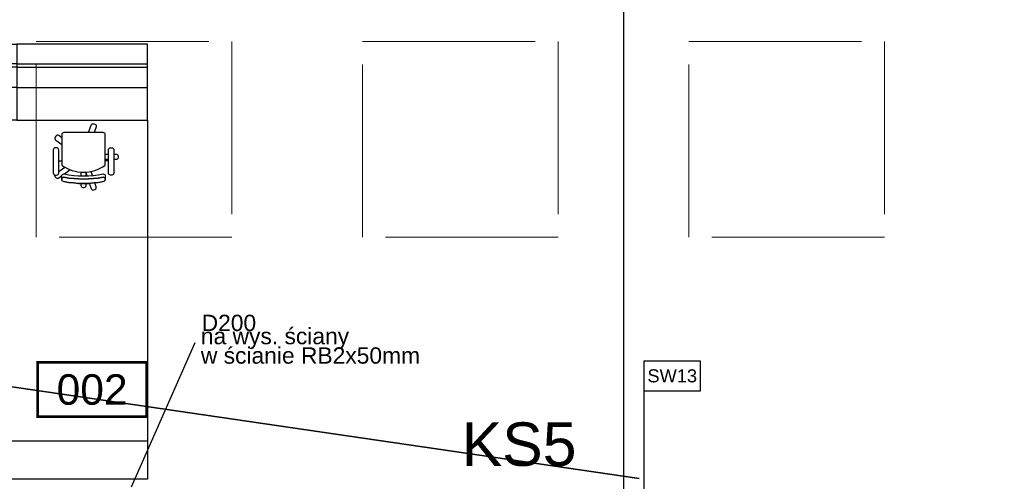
# Model space of a CAD drawing. Header units: centimetres. Extents: x -228435 to 56419, y -89367 to 477256.
# Tile 52 of 53: x -28090 to -19040, y 9354 to 13600. Entities that reach past the tile are written whole.
import ezdxf
from ezdxf.enums import TextEntityAlignment as Align

# ---------------------------------------------------------------- set-up
doc = ezdxf.new("R2010")
doc.units = ezdxf.units.CM
doc.header["$LTSCALE"] = 50
doc.linetypes.add('Osie rzutów$0$DASHDOT2', pattern=[12.7, 6.35, -3.175, 0, -3.175])
doc.linetypes.add('SU Lampy kwadratowe  -1$0$HIDDENX2', pattern=[19.05, 12.7, -6.35])
doc.layers.get('0').update_dxf_attribs({"color": 8})
for name, color, linetype in [('-1 sale konferencyjne$0$ARCH_INFO_AREA_ETYKIETY_200', 8, 'Continuous'), ('Kondygnacja -1$0$ARCH_INFO_OPISY', 8, 'Continuous'), ('Kondygnacja -1$0$ARCH_INFO_OPISY_PRZEGRODY', 8, 'Continuous'), ('Kondygnacja -1$0$ARCH_WYPOSAŻENIE_INNE', 8, 'Continuous'), ('Osie rzutów$0$ARCH_INFO_OSIE_IST', 8, 'Osie rzutów$0$DASHDOT2'), ('xrefs', 8, 'Continuous')]:
    doc.layers.add(name, color=color, linetype=linetype)
doc.layers.add('_SP KORYTA', color=8, linetype='Continuous', lineweight=25)
doc.layers.add('SU Lampy kwadratowe  -1$0$ARCH_SUFITY_PODWIESZANE', color=8, linetype='SU Lampy kwadratowe  -1$0$HIDDENX2', lineweight=9)
doc.styles.add('-1 sale konferencyjne$0$Arial', font='ARIAL.TTF')
doc.styles.add('Arial', font='ARIAL.TTF')
doc.styles.add('Kondygnacja -1$0$Arial', font='ARIAL.TTF')

# ---------------------------------------------------------------- blocks, each defined once
blk = doc.blocks.new('-1 sale konferencyjne$0$etykieta_numer')
at = {"color": 0, "linetype": 'ByBlock', "const_width": 2.44}
blk.add_lwpolyline([(-50, -50), (-50, 0), (50, 0), (50, -50)], close=True, dxfattribs=at)
at = {"color": 0, "linetype": 'ByBlock', "style": '-1 sale konferencyjne$0$Arial'}
blk.add_attdef('AECAREA:NUMER_LOKALU', text='', height=28, dxfattribs=at).set_placement((0, -25), align=Align.MIDDLE)
blk = doc.blocks.new('Kondygnacja -1$0$krzesło obrotowe')
at = {"ltscale": 2}
for p, q in [((3.61, 22.83), (3.61, 19.99)), ((3.61, -22.84), (3.61, -20.01))]:
    blk.add_line(p, q, dxfattribs=at)
for points in [[(-6.39, 27.83), (14.69, 27.83, -0.414214), (16.69, 25.83), (16.69, 24.83, -0.414214), (14.69, 22.83), (-6.39, 22.83, -0.414214), (-8.39, 24.83), (-8.39, 25.83, -0.414214)], [(-20.36, -20.01), (7.71, -20.01, 0.321296), (7.71, 19.99), (-20.36, 19.99, 0.414214), (-22.36, 17.99), (-22.36, -18.01, 0.414214), (-20.36, -20.01)], [(-6.39, -27.84), (14.69, -27.84, 0.414214), (16.69, -25.84), (16.69, -24.84, 0.414214), (14.69, -22.84), (-6.39, -22.84, 0.414214), (-8.39, -24.84), (-8.39, -25.84, 0.414214)]]:
    blk.add_lwpolyline(points, format="xyb", close=True, dxfattribs=at)
for points in [[(-2.52, 27.83), (-2.52, 29.86, -0.414214), (-0.52, 31.86), (0.48, 31.86, -0.414214), (2.48, 29.86), (2.48, 27.83)], [(17.69, 19.99), (20.69, 19.99, -0.333258), (22.61, 18.55, -0.0984), (22.62, -18.52, -0.339495), (20.69, -20.01), (17.69, -20.01, -0.414214), (15.69, -18.01, 0.097222), (15.69, 17.99, -0.414214), (17.69, 19.99, -0.982092)], [(20.69, 19.99, 0.414214), (18.69, 17.99, -0.097222), (18.69, -18.01, 0.414214), (20.69, -20.01, -1.018234)], [(-22.36, 4.61), (-29.18, 6.83, -0.414214), (-30.46, 9.35), (-30.15, 10.3, -0.414214), (-27.63, 11.58), (-22.36, 9.87)], [(24.29, 5.26), (29.13, 6.83, 0.414214), (30.42, 9.35), (30.11, 10.3, 0.414214), (27.59, 11.58), (23.87, 10.38)], [(24.41, -2.51), (26.09, -2.51, 0.414214), (28.09, -0.51), (28.09, 0.49, 0.414214), (26.09, 2.49), (24.41, 2.49)], [(-17.59, -20.01), (-19.55, -22.71, 0.414214), (-19.1, -25.5), (-18.29, -26.09, 0.414214), (-15.5, -25.64), (-11.42, -20.01)], [(17.54, -20), (19.5, -22.71, -0.414214), (19.06, -25.5), (18.25, -26.09, -0.218948), (16.61, -26.41)]]:
    blk.add_lwpolyline(points, format="xyb", dxfattribs=at)
for points in [[(-2.52, 19.99), (-2.52, 22.83)], [(2.48, 22.83), (2.48, 19.99)], [(17.08, 8.17), (13.42, 6.98)], [(17.41, 2.49), (14.04, 2.49)], [(14.08, 1.94), (17.39, 3.01)], [(14.04, -2.51), (17.41, -2.51)], [(13.43, -22.84), (9.44, -17.33)], [(11.9, -12.2), (15.78, -17.56)]]:
    blk.add_lwpolyline(points, dxfattribs=at)
for centre in [(-76.01, -0.01), (-73.01, -0.01), (-69.01, -0.01)]:
    blk.add_arc(centre, 93.45, 348.89406, 11.10594, dxfattribs=at)
blk = doc.blocks.new('stanawisko rejestr')
at = {"layer": 'Kondygnacja -1$0$ARCH_WYPOSAŻENIE_INNE'}
for points in [[(-70, 120), (0, 120), (0, 0), (-70, 0), (-70, 120)], [(-40, 0), (-40, 120)], [(-21, 0), (-21, 120)], [(-18, 0), (-18, 120)], [(-70, -120), (0, -120), (0, 0), (-70, 0), (-70, -120)], [(-40, 0), (-40, -120)], [(-21, 0), (-21, -120)], [(-18, 0), (-18, -120)]]:
    blk.add_lwpolyline(points, dxfattribs=at)
at = {"layer": 'Kondygnacja -1$0$ARCH_WYPOSAŻENIE_INNE', "xscale": -1}
blk.add_blockref('Kondygnacja -1$0$krzesło obrotowe', (-103.68, 61.22), dxfattribs=at)
at = {"layer": 'Kondygnacja -1$0$ARCH_WYPOSAŻENIE_INNE', "rotation": 180}
blk.add_blockref('Kondygnacja -1$0$krzesło obrotowe', (-103.68, -61.22), dxfattribs=at)
blk = doc.blocks.new('A$C6A4F2F99')
at = {"layer": '_SP KORYTA'}
blk.add_line((-2040.14, 202.64), (-2010.9, 268.97), dxfattribs=at)
at = {"layer": '_SP KORYTA', "style": 'Arial'}
for s, p in [('D200', (-2007.88, 274.31)), ('na wys. ściany', (-2008.23, 268.23)), ('w ścianie RB2x50mm', (-2008.23, 259.31))]:
    blk.add_text(s, height=7.5, dxfattribs=at).set_placement(p)
blk = doc.blocks.new('Osie rzutów')
at = {"layer": 'Osie rzutów$0$ARCH_INFO_OSIE_IST', "ltscale": 10}
for p, q in [((9860, 12510), (9860, 4623.26)), ((4436.04, 5600), (15156.54, 5600))]:
    blk.add_line(p, q, dxfattribs=at)

msp = doc.modelspace()

# ---------------------------------------------------------------- linework, layer by layer
at = {"layer": 'Kondygnacja -1$0$ARCH_INFO_OPISY'}
msp.add_lwpolyline([(-34540, 9310), (-30911.816, 10625.718), (-22395, 9380), (-30911.816, 10625.718), (-34108.703, 10625.718)], dxfattribs=at)
at = {"layer": 'Kondygnacja -1$0$ARCH_INFO_OPISY_PRZEGRODY'}
msp.add_lwpolyline([(-22352.123, 10187.498), (-21832.123, 10187.498), (-21832.123, 10458.957), (-22352.123, 10458.957), (-22352.123, 10187.498)], close=True, dxfattribs=at)
msp.add_lwpolyline([(-22352.123, 10187.498), (-22352.123, 9114.57)], dxfattribs=at)
at = {"layer": 'Kondygnacja -1$0$ARCH_WYPOSAŻENIE_INNE'}
msp.add_lwpolyline([(-26915, 12674.809), (-26915, 9725)], dxfattribs=at)
msp.add_lwpolyline([(-26915, 9725), (-26915, 9374.809), (-36515, 9374.809), (-36515, 9725)], close=True, dxfattribs=at)
at = {"layer": 'SU Lampy kwadratowe  -1$0$ARCH_SUFITY_PODWIESZANE', "ltscale": 2.5}
for points in [[(-27940, 13400), (-26140, 13400), (-26140, 11600), (-27940, 11600)], [(-24940, 13400), (-23140, 13400), (-23140, 11600), (-24940, 11600)], [(-21940, 13400), (-20140, 13400), (-20140, 11600), (-21940, 11600)]]:
    msp.add_lwpolyline(points, close=True, dxfattribs=at)

# ---------------------------------------------------------------- block references
at = {"layer": '-1 sale konferencyjne$0$ARCH_INFO_AREA_ETYKIETY_200', "linetype": 'Continuous', "lineweight": -3}
ref = msp.add_blockref('-1 sale konferencyjne$0$etykieta_numer', (-27424.355, 10448.513), dxfattribs=dict(at, xscale=10, yscale=10, zscale=10))
ref.add_attrib('AECAREA:NUMBER', '002', dxfattribs={"layer": '0', "color": 0, "linetype": 'ByBlock', "height": 280, "style": '-1 sale konferencyjne$0$Arial'}).set_placement((-27424.355, 10198.513), align=Align.MIDDLE)
at = {"layer": '_SP KORYTA', "lineweight": 30, "xscale": 20, "yscale": 20, "zscale": 20}
msp.add_blockref('A$C6A4F2F99', (13740, 5250), dxfattribs=at)
at = {"layer": 'Osie rzutów$0$ARCH_INFO_OSIE_IST', "xscale": 10, "yscale": 10, "zscale": 10}
msp.add_blockref('Osie rzutów', (-121140, -45000), dxfattribs=at)
at = {"layer": 'xrefs', "xscale": 10, "yscale": 10, "zscale": 10, "rotation": 90}
msp.add_blockref('stanawisko rejestr', (-28115, 13374.809), dxfattribs=at)

# ---------------------------------------------------------------- texts
at = {"layer": 'Kondygnacja -1$0$ARCH_INFO_OPISY', "ltscale": 2, "insert": (-24028.044, 9895.898), "char_height": 1500, "width": 8822.89329, "attachment_point": 1, "style": 'Kondygnacja -1$0$Arial'}
msp.add_mtext('{\\H0.2667x;KS5} ', dxfattribs=at)
at = {"layer": 'Kondygnacja -1$0$ARCH_INFO_OPISY_PRZEGRODY', "insert": (-22092.123, 10323.228), "char_height": 120, "width": 520, "attachment_point": 5, "style": 'Kondygnacja -1$0$Arial'}
msp.add_mtext('SW13', dxfattribs=at)

doc.saveas('drawing.dxf')
